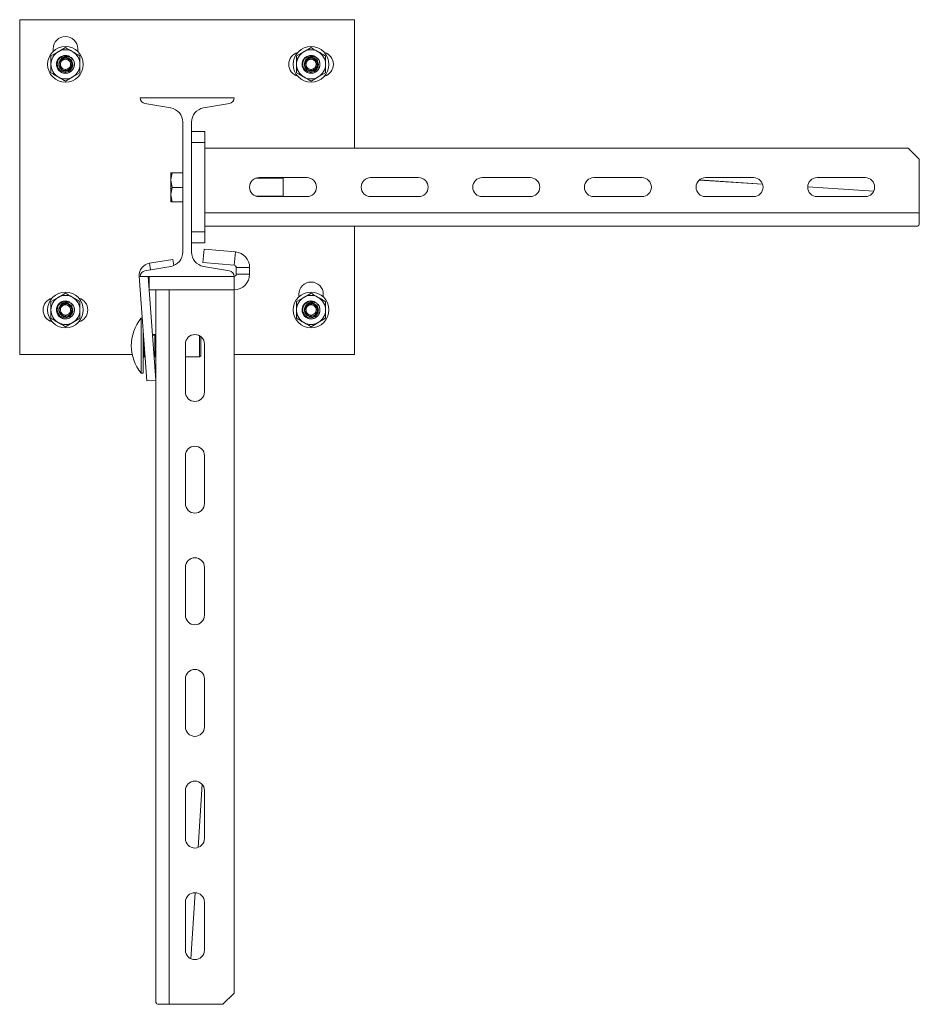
# Model space of a CAD drawing. Header units: millimetres. Extents: x 232 to 1296, y -47 to 1176.
# Tile 13 of 32: x 893 to 1296, y 63 to 504. Entities that reach past the tile are written whole.
import ezdxf

# ---------------------------------------------------------------- set-up
doc = ezdxf.new("R2010")
doc.units = ezdxf.units.MM

msp = doc.modelspace()

# ---------------------------------------------------------------- linework, layer by layer
at = {"color": 7, "linetype": 'Continuous', "lineweight": 15}
for p, q in [((892.82, 353.7), (892.82, 503.7)), ((892.82, 503.7), (1042.82, 503.7)), ((1042.82, 503.7), (1042.82, 446.2)), ((907.82, 489.51), (907.82, 490.7)), ((918.82, 490.7), (918.82, 489.51)), ((906.82, 487.46), (910.07, 489.33)), ((910.65, 484.45), (910.75, 485.26)), ((911.2, 485.72), (911.3, 485.63)), ((911.65, 486.2), (912.46, 486.34)), ((919.82, 487.46), (919.82, 483.7)), ((1016.82, 487.46), (1020.07, 489.33)), ((1020.65, 484.45), (1020.75, 485.26)), ((1021.2, 485.72), (1021.3, 485.63)), ((1021.65, 486.2), (1022.46, 486.34)), ((1029.82, 487.46), (1029.82, 483.7)), ((906.82, 479.95), (906.82, 483.7)), ((1016.82, 479.95), (1016.82, 483.7)), ((919.82, 479.95), (916.57, 478.08)), ((1029.82, 479.95), (1026.57, 478.08)), ((946.82, 468.7), (988.82, 468.7)), ((960.5, 464.19), (948.89, 466.24)), ((986.75, 466.24), (975.14, 464.19)), ((965.87, 399.62), (965.87, 457.79)), ((969.77, 457.79), (969.77, 399.62)), ((969.77, 453.7), (975.77, 453.7)), ((975.77, 453.7), (975.77, 448.7)), ((975.77, 448.7), (969.77, 448.7)), ((975.77, 448.7), (975.77, 408.7)), ((1290.77, 446.2), (975.77, 446.2)), ((1295.77, 441.2), (1290.77, 446.2)), ((1295.77, 417.2), (1295.77, 441.2)), ((960.57, 435.21), (960.57, 435.2)), ((960.57, 435.2), (960.59, 435.21)), ((960.57, 435.2), (960.57, 431.8)), ((965.87, 435.1), (961.15, 435.1)), ((1010.87, 432.7), (998.58, 432.7)), ((1021.52, 432.95), (1000.02, 432.95)), ((1010.87, 424.7), (1010.87, 432.7)), ((1071.52, 432.95), (1050.02, 432.95)), ((1121.52, 432.95), (1100.02, 432.95)), ((1171.52, 432.95), (1150.02, 432.95)), ((1221.52, 432.95), (1200.02, 432.95)), ((1271.52, 432.95), (1250.02, 432.95)), ((961.15, 428.5), (960.57, 431.8)), ((960.57, 431.8), (960.57, 425.3)), ((965.87, 428.5), (961.15, 428.5)), ((1225.54, 430.07), (1197.22, 431.9)), ((1225.54, 430.09), (1197.24, 431.92)), ((1275.36, 426.88), (1245.77, 428.79)), ((1275.35, 426.86), (1245.77, 428.77)), ((961.15, 422.1), (960.57, 425.3)), ((960.57, 422.21), (960.57, 425.3)), ((998.58, 424.7), (1010.87, 424.7)), ((1000.02, 424.45), (1021.52, 424.45)), ((1050.02, 424.45), (1071.52, 424.45)), ((1100.02, 424.45), (1121.52, 424.45)), ((1150.02, 424.45), (1171.52, 424.45)), ((1200.02, 424.45), (1221.52, 424.45)), ((1250.02, 424.45), (1271.52, 424.45)), ((960.57, 422.2), (960.57, 422.2)), ((965.87, 422.1), (961.15, 422.1)), ((1295.77, 417.2), (975.77, 417.2)), ((1295.77, 412.01), (1295.77, 417.2)), ((1294.66, 411.2), (975.77, 411.2)), ((1042.82, 411.2), (1042.82, 353.7)), ((969.77, 408.7), (975.77, 408.7)), ((975.77, 408.7), (975.77, 403.7)), ((975.77, 403.7), (969.77, 403.7)), ((975.4, 400.91), (974.88, 394.93)), ((989.43, 399.68), (975.4, 400.91)), ((988.91, 393.7), (989.43, 399.68)), ((948.89, 391.17), (960.5, 393.21)), ((961.44, 396.36), (950.96, 394.65)), ((961.44, 396.36), (961.89, 393.62)), ((988.91, 393.7), (974.88, 394.93)), ((975.14, 393.21), (986.75, 391.17)), ((995.82, 392.7), (989.82, 392.7)), ((989.82, 389.7), (989.82, 392.7)), ((995.82, 389.7), (995.82, 392.7)), ((949.83, 341.95), (946.36, 388.82)), ((988.82, 388.7), (946.82, 388.7)), ((953.82, 342.24), (950.37, 388.7)), ((950.82, 382.7), (950.82, 388.7)), ((988.82, 382.7), (988.82, 388.7)), ((989.82, 389.7), (995.82, 389.7)), ((906.82, 377.46), (910.07, 379.33)), ((950.82, 382.7), (988.82, 382.7)), ((953.82, 63.82), (953.82, 382.7)), ((959.82, 62.7), (959.82, 382.7)), ((988.82, 67.7), (988.82, 382.7)), ((1016.82, 377.46), (1020.07, 379.33)), ((1017.82, 379.51), (1017.82, 380.7)), ((1028.82, 380.7), (1028.82, 379.51)), ((910.65, 374.45), (910.75, 375.26)), ((911.2, 375.72), (911.3, 375.63)), ((911.3, 375.63), (911.3, 375.63)), ((911.65, 376.2), (912.46, 376.34)), ((919.82, 377.46), (919.82, 373.7)), ((1020.65, 374.45), (1020.75, 375.26)), ((1021.2, 375.72), (1021.3, 375.63)), ((1021.3, 375.63), (1021.3, 375.63)), ((1021.65, 376.2), (1022.46, 376.34)), ((1029.82, 377.46), (1029.82, 373.7)), ((906.82, 369.95), (906.82, 373.7)), ((1016.82, 369.95), (1016.82, 373.7)), ((919.82, 369.95), (916.57, 368.08)), ((947.75, 370.03), (947.2, 370.03)), ((947.2, 345.38), (947.2, 370.03)), ((1029.82, 369.95), (1026.57, 368.08)), ((948.2, 345.38), (948.2, 363.89)), ((952.3, 362.7), (953.35, 362.7)), ((953.35, 362.45), (953.35, 362.7)), ((953.35, 359.94), (953.35, 362.45)), ((953.35, 362.45), (953.6, 362.45)), ((953.53, 362.63), (953.54, 362.64)), ((953.59, 362.69), (953.61, 362.7)), ((953.6, 362.45), (953.6, 359.94)), ((953.74, 362.7), (953.61, 362.7)), ((953.82, 362.7), (953.75, 362.7)), ((973.4, 352.7), (973.4, 362.16)), ((973.9, 361.83), (973.9, 353.2)), ((953.35, 359.94), (953.35, 357.7)), ((953.35, 357.7), (953.35, 355.47)), ((967.07, 358.45), (967.07, 336.95)), ((975.57, 336.95), (975.57, 358.45)), ((943.24, 353.7), (892.82, 353.7)), ((948.2, 352.95), (948.45, 352.95)), ((948.45, 352.7), (948.45, 352.95)), ((953.35, 352.95), (953.35, 355.47)), ((953.6, 352.95), (953.35, 352.95)), ((953.35, 352.7), (953.35, 352.95)), ((953.6, 355.47), (953.6, 352.95)), ((973.4, 352.7), (973.9, 353.2)), ((1042.82, 353.7), (988.82, 353.7)), ((949.03, 352.7), (948.45, 352.7)), ((953.35, 352.7), (953.04, 352.7)), ((953.53, 352.78), (953.54, 352.77)), ((953.59, 352.72), (953.61, 352.71)), ((953.61, 352.71), (953.74, 352.71)), ((953.75, 352.7), (953.82, 352.7)), ((967.07, 352.7), (973.4, 352.7)), ((947.2, 345.38), (948.2, 345.38)), ((953.82, 342.24), (949.83, 341.95)), ((967.07, 308.45), (967.07, 286.95)), ((975.57, 286.95), (975.57, 308.45)), ((967.07, 258.45), (967.07, 236.95)), ((975.57, 236.95), (975.57, 258.45)), ((967.07, 208.45), (967.07, 186.95)), ((975.57, 186.95), (975.57, 208.45)), ((974.51, 161.26), (972.69, 132.93)), ((974.53, 161.24), (972.71, 132.94)), ((967.07, 158.45), (967.07, 136.95)), ((975.57, 136.95), (975.57, 158.45)), ((971.38, 112.7), (969.47, 83.13)), ((971.4, 112.7), (969.49, 83.12)), ((967.07, 108.45), (967.07, 86.95)), ((975.57, 86.95), (975.57, 108.45)), ((983.82, 62.7), (988.82, 67.7)), ((954.62, 62.7), (959.82, 62.7)), ((959.82, 62.7), (983.82, 62.7))]:
    msp.add_line(p, q, dxfattribs=at)
at = {"color": 8, "linetype": 'Continuous', "lineweight": 15}
for p, q in [((951.45, 391.62), (950.96, 394.65)), ((946.82, 388.85), (946.36, 388.82)), ((948.2, 362.45), (948.31, 362.45)), ((953.35, 362.45), (952.32, 362.45)), ((948.45, 360.51), (948.45, 352.95)), ((948.45, 352.95), (949.01, 352.95)), ((953.03, 352.95), (953.35, 352.95))]:
    msp.add_line(p, q, dxfattribs=at)
at = {"color": 7, "linetype": 'Continuous', "lineweight": 15}
for centre in [(913.32, 483.7), (1023.32, 483.7), (913.32, 373.7), (1023.32, 373.7)]:
    msp.add_circle(centre, 8, dxfattribs=at)
for centre, radius, start, end in [((913.32, 490.7), 5.5, 0, 180), ((913.32, 483.7), 6.5, 60, 120), ((1023.32, 483.7), 6.5, 60, 120), ((913.32, 483.7), 6.5, 120, 180), ((913.32, 483.7), 4, 60, 26.8055), ((913.32, 483.7), 3, 148.8309, 123.8514), ((913.32, 483.7), 6.5, 0, 60), ((913.32, 483.7), 4, 26.8055, 29.6369), ((1018.82, 483.7), 5.5, 105.8266, 254.1734), ((1023.32, 483.7), 6.5, 120, 180), ((1023.32, 483.7), 4, 60, 26.8055), ((1023.32, 483.7), 3, 148.8309, 123.8514), ((1023.32, 483.7), 6.5, 0, 60), ((1023.32, 483.7), 4, 26.8055, 29.6369), ((1027.82, 483.7), 5.5, 285.8266, 74.1734), ((913.32, 483.7), 6.5, 180, 240), ((913.32, 483.7), 6.5, 300, 0), ((1023.32, 483.7), 6.5, 180, 240), ((1023.32, 483.7), 6.5, 300, 0), ((913.32, 483.7), 6.5, 240, 300), ((1023.32, 483.7), 6.5, 240, 300), ((949.32, 468.7), 2.5, 180, 260), ((986.32, 468.7), 2.5, 280, 0), ((959.37, 457.79), 6.5, 0, 80), ((976.27, 457.79), 6.5, 100, 180), ((1000.02, 428.7), 4.25, 90, 270), ((1021.52, 428.7), 4.25, 270, 90), ((1050.02, 428.7), 4.25, 90, 270), ((1071.52, 428.7), 4.25, 270, 90), ((1100.02, 428.7), 4.25, 90, 270), ((1121.52, 428.7), 4.25, 270, 90), ((1150.02, 428.7), 4.25, 90, 270), ((1171.52, 428.7), 4.25, 270, 90), ((1200.02, 428.7), 4.25, 90, 270), ((1221.52, 428.7), 4.25, 270, 90), ((1250.02, 428.7), 4.25, 90, 270), ((1271.52, 428.7), 4.25, 270, 90), ((959.37, 399.62), 6.5, 280, 0), ((976.27, 399.62), 6.5, 180, 260), ((988.82, 392.7), 7, 360, 85), ((951.84, 389.22), 5.5, 99.2403, 184.2403), ((988.82, 392.7), 1, 0, 85), ((949.32, 388.7), 2.5, 100, 180), ((986.32, 388.7), 2.5, 0, 80), ((988.82, 389.7), 7, 270, 0), ((988.82, 389.7), 1, 270, 0), ((1023.32, 380.7), 5.5, 0, 180), ((913.32, 373.7), 6.5, 120, 180), ((913.32, 373.7), 6.5, 60, 120), ((913.32, 373.7), 6.5, 0, 60), ((1023.32, 373.7), 6.5, 120, 180), ((1023.32, 373.7), 6.5, 60, 120), ((1023.32, 373.7), 6.5, 0, 60), ((908.82, 373.7), 5.5, 105.8266, 254.1734), ((913.32, 373.7), 4, 60, 26.8055), ((913.32, 373.7), 3, 148.8309, 123.8514), ((913.32, 373.7), 4, 26.8055, 29.6369), ((917.82, 373.7), 5.5, 285.8266, 74.1734), ((1023.32, 373.7), 4, 60, 26.8055), ((1023.32, 373.7), 3, 148.8309, 123.8514), ((1023.32, 373.7), 4, 26.8055, 29.6369), ((913.32, 373.7), 6.5, 180, 240), ((913.32, 373.7), 6.5, 300, 0), ((1023.32, 373.7), 6.5, 180, 240), ((1023.32, 373.7), 6.5, 300, 0), ((913.32, 373.7), 6.5, 240, 300), ((962.35, 357.7), 19.53, 140.8721, 219.1279), ((1023.32, 373.7), 6.5, 240, 300), ((948.45, 362.95), 0.25, 180, 228.0333), ((953.35, 362.45), 0.25, 0, 90), ((971.32, 358.45), 4.25, 0, 180), ((953.35, 352.95), 0.25, 270, 0), ((948.45, 352.45), 0.25, 90, 180), ((971.32, 336.95), 4.25, 180, 0), ((971.32, 308.45), 4.25, 0, 180), ((971.32, 286.95), 4.25, 180, 0), ((971.32, 258.45), 4.25, 0, 180), ((971.32, 236.95), 4.25, 180, 0), ((971.32, 208.45), 4.25, 0, 180), ((971.32, 186.95), 4.25, 180, 0), ((971.32, 158.45), 4.25, 0, 180), ((971.32, 136.95), 4.25, 180, 0), ((971.32, 108.45), 4.25, 0, 180), ((971.32, 86.95), 4.25, 180, 0)]:
    msp.add_arc(centre, radius, start, end, dxfattribs=at)
for centre, major_axis in [((1294.66, 417.2), (0, 6)), ((959.82, 63.82), (6, 0))]:
    msp.add_ellipse(centre, major_axis=major_axis, ratio=0.37037, start_param=3.141593, end_param=3.665191, dxfattribs=at)
for points, knots in [([(910.07, 489.33), (910.15, 489.38), (911.24, 490.01), (912.32, 490.63), (913.32, 491.21)], [0, 0, 0, 0, 0.070215, 1, 1, 1, 1]), ([(916.57, 489.33), (916.27, 489.5), (915.17, 490.14), (914.1, 490.76), (913.32, 491.21)], [0, 0, 0, 0, 0.268634, 1, 1, 1, 1]), ([(1020.07, 489.33), (1020.15, 489.38), (1021.24, 490.01), (1022.32, 490.63), (1023.32, 491.21)], [0, 0, 0, 0, 0.070215, 1, 1, 1, 1]), ([(1026.57, 489.33), (1026.27, 489.5), (1025.17, 490.14), (1024.1, 490.76), (1023.32, 491.21)], [0, 0, 0, 0, 0.268634, 1, 1, 1, 1]), ([(906.82, 483.7), (906.82, 483.79), (906.82, 485.06), (906.82, 486.3), (906.82, 487.46)], [0, 0, 0, 0, 0.070215, 1, 1, 1, 1]), ([(916.89, 485.51), (917, 485.26), (917.32, 484.5), (917.39, 483.05), (916.75, 481.42), (915.41, 480.12), (913.51, 479.53), (911.57, 479.95), (910.11, 481.11), (909.33, 482.68), (909.26, 484.54), (910.09, 486.36), (911.75, 487.54), (913.51, 487.89), (914.43, 487.46), (914.75, 487.31)], [0, 0, 0, 0, 0.036013, 0.112804, 0.190884, 0.267627, 0.359053, 0.449964, 0.526903, 0.604884, 0.681645, 0.773229, 0.863898, 0.952389, 1, 1, 1, 1]), ([(911.65, 486.2), (911.94, 486.37), (912.53, 486.72), (913.57, 486.83), (914.59, 486.62), (915.51, 486.08), (916.2, 485.25), (916.59, 484.24), (916.63, 483.13), (916.3, 482.06), (915.62, 481.15), (914.68, 480.5), (913.56, 480.18), (912.39, 480.26), (911.29, 480.72), (910.39, 481.52), (909.79, 482.59), (909.58, 483.8), (909.78, 485.03), (910.37, 486.15), (911.31, 487.01), (912.5, 487.53), (913.8, 487.63), (915.07, 487.29), (916.13, 486.61), (916.59, 485.97), (916.8, 485.68)], [0, 0, 0, 0, 0.036763, 0.073524, 0.110532, 0.148496, 0.186434, 0.225438, 0.264594, 0.304343, 0.34471, 0.385221, 0.42679, 0.468337, 0.510841, 0.553605, 0.596861, 0.640834, 0.68486, 0.730034, 0.77519, 0.821206, 0.867578, 0.914352, 0.96193, 1, 1, 1, 1]), ([(912.46, 486.34), (912.46, 486.34), (912.72, 486.41), (913.29, 486.52), (914.2, 486.37), (915.05, 485.92), (915.7, 485.22), (916.08, 484.35), (916.15, 483.42), (915.91, 482.51), (915.44, 481.81), (914.79, 481.27), (914.01, 480.94), (913.05, 480.88), (912.12, 481.15), (911.34, 481.71), (910.87, 482.37), (910.59, 483.11), (910.52, 483.77), (910.6, 484.27), (910.65, 484.44), (910.65, 484.44)], [0, 0, 0, 0, 0.000004, 0.0541765, 0.1192441, 0.1839904, 0.2479863, 0.3112025, 0.3740234, 0.43698, 0.4999028, 0.5440261, 0.6072993, 0.671403, 0.7362383, 0.8013047, 0.8660219, 0.8980464, 0.9628781, 0.9999963, 1, 1, 1, 1]), ([(910.65, 484.45), (910.65, 484.45), (910.65, 484.48), (910.7, 484.66), (910.82, 484.97), (911.04, 485.33), (911.22, 485.54), (911.3, 485.63), (911.3, 485.63)], [0, 0, 0, 0, 0.000045, 0.080483, 0.398428, 0.7416, 0.999955, 1, 1, 1, 1]), ([(916.89, 485.51), (916.61, 485.86), (916.04, 486.56), (914.83, 487.14), (913.54, 487.28), (912.36, 486.99), (911.34, 486.3), (910.95, 485.61), (910.75, 485.26)], [0, 0, 0, 0, 0.176975, 0.357361, 0.521932, 0.686865, 0.838102, 1, 1, 1, 1]), ([(911.2, 485.72), (911.12, 485.65), (911, 485.54), (910.85, 485.38), (910.79, 485.3), (910.75, 485.26)], [0, 0, 0, 0, 0.49709, 0.748183, 1, 1, 1, 1]), ([(911.13, 484.32), (911.1, 484.18), (911.02, 483.77), (911.09, 483.22), (911.32, 482.61), (911.7, 482.07), (912.34, 481.6), (913.11, 481.38), (913.89, 481.43), (914.53, 481.71), (915.06, 482.14), (915.45, 482.72), (915.65, 483.46), (915.58, 484.23), (915.27, 484.94), (914.74, 485.52), (914.04, 485.89), (913.29, 486.02), (912.82, 485.91), (912.6, 485.86)], [0, 0, 0, 0, 0.037686, 0.102527, 0.134592, 0.199414, 0.264525, 0.329266, 0.39314, 0.456136, 0.500096, 0.562774, 0.625458, 0.688084, 0.751245, 0.815307, 0.880156, 0.945262, 1, 1, 1, 1]), ([(911.66, 485.28), (911.59, 485.21), (911.44, 485.05), (911.27, 484.75), (911.17, 484.5), (911.14, 484.36), (911.13, 484.32)], [0, 0, 0, 0, 0.2612004, 0.6002438, 0.9143146, 1, 1, 1, 1]), ([(911.65, 486.2), (911.57, 486.12), (911.45, 486.01), (911.3, 485.85), (911.23, 485.76), (911.2, 485.72)], [0, 0, 0, 0, 0.49698, 0.748107, 1, 1, 1, 1]), ([(911.3, 485.63), (911.3, 485.63), (911.31, 485.64), (911.41, 485.75), (911.62, 485.93), (911.99, 486.17), (912.28, 486.28), (912.46, 486.34), (912.46, 486.34)], [0, 0, 0, 0, 0.000044, 0.046811, 0.32294, 0.600136, 0.999954, 1, 1, 1, 1]), ([(911.66, 485.28), (911.65, 485.29), (911.63, 485.3), (911.58, 485.36), (911.49, 485.44), (911.39, 485.54), (911.32, 485.6), (911.3, 485.62), (911.3, 485.63)], [0, 0, 0, 0, 0.0387878, 0.0904154, 0.3178324, 0.5452255, 0.7726139, 1, 1, 1, 1]), ([(912.6, 485.86), (912.46, 485.81), (912.22, 485.73), (911.92, 485.53), (911.75, 485.39), (911.67, 485.3), (911.66, 485.28)], [0, 0, 0, 0, 0.4012989, 0.6748755, 0.948411, 1, 1, 1, 1]), ([(912.46, 486.34), (912.46, 486.34), (912.46, 486.34), (912.46, 486.34), (912.46, 486.34)], [0, 0, 0, 0, 0.688289, 1, 1, 1, 1]), ([(912.46, 486.34), (912.46, 486.33), (912.47, 486.31), (912.49, 486.22), (912.53, 486.09), (912.57, 485.97), (912.59, 485.9), (912.6, 485.87), (912.6, 485.86)], [0, 0, 0, 0, 0.2240819, 0.4481653, 0.6722536, 0.8963563, 0.961105, 1, 1, 1, 1]), ([(912.46, 486.34), (912.46, 486.34), (912.46, 486.34), (912.46, 486.34), (912.46, 486.34)], [0, 0, 0, 0, 0.963225, 1, 1, 1, 1]), ([(919.82, 487.46), (919.55, 487.61), (918.49, 488.23), (917.39, 488.86), (916.57, 489.33)], [0, 0, 0, 0, 0.257552, 1, 1, 1, 1]), ([(1016.82, 483.7), (1016.82, 483.79), (1016.82, 485.06), (1016.82, 486.3), (1016.82, 487.46)], [0, 0, 0, 0, 0.070215, 1, 1, 1, 1]), ([(1026.89, 485.51), (1027, 485.26), (1027.32, 484.5), (1027.39, 483.05), (1026.75, 481.42), (1025.41, 480.12), (1023.51, 479.53), (1021.57, 479.95), (1020.11, 481.11), (1019.33, 482.68), (1019.26, 484.54), (1020.09, 486.36), (1021.75, 487.54), (1023.51, 487.89), (1024.43, 487.46), (1024.75, 487.31)], [0, 0, 0, 0, 0.036013, 0.112804, 0.190884, 0.267627, 0.359053, 0.449964, 0.526903, 0.604884, 0.681645, 0.773229, 0.863898, 0.952389, 1, 1, 1, 1]), ([(1021.65, 486.2), (1021.94, 486.37), (1022.53, 486.72), (1023.57, 486.83), (1024.59, 486.62), (1025.51, 486.08), (1026.2, 485.25), (1026.59, 484.24), (1026.63, 483.13), (1026.3, 482.06), (1025.62, 481.15), (1024.68, 480.5), (1023.56, 480.18), (1022.39, 480.26), (1021.29, 480.72), (1020.39, 481.52), (1019.79, 482.59), (1019.58, 483.8), (1019.78, 485.03), (1020.37, 486.15), (1021.31, 487.01), (1022.5, 487.53), (1023.8, 487.63), (1025.07, 487.29), (1026.13, 486.61), (1026.59, 485.97), (1026.8, 485.68)], [0, 0, 0, 0, 0.036763, 0.073524, 0.110532, 0.148496, 0.186434, 0.225438, 0.264594, 0.304343, 0.344709, 0.385221, 0.42679, 0.468337, 0.510841, 0.553605, 0.596861, 0.640834, 0.68486, 0.730034, 0.77519, 0.821206, 0.867578, 0.914352, 0.96193, 1, 1, 1, 1]), ([(1022.46, 486.34), (1022.46, 486.34), (1022.72, 486.41), (1023.29, 486.52), (1024.2, 486.37), (1025.05, 485.92), (1025.7, 485.22), (1026.08, 484.35), (1026.15, 483.42), (1025.91, 482.51), (1025.44, 481.81), (1024.79, 481.27), (1024.01, 480.94), (1023.05, 480.88), (1022.12, 481.15), (1021.34, 481.71), (1020.87, 482.37), (1020.59, 483.11), (1020.52, 483.77), (1020.6, 484.27), (1020.65, 484.44), (1020.65, 484.44)], [0, 0, 0, 0, 0.000004, 0.0541765, 0.119244, 0.1839904, 0.2479863, 0.3112025, 0.3740233, 0.4369799, 0.4999028, 0.5440262, 0.6072993, 0.671403, 0.7362384, 0.8013048, 0.866022, 0.8980464, 0.9628781, 0.9999963, 1, 1, 1, 1]), ([(1020.65, 484.45), (1020.65, 484.45), (1020.66, 484.48), (1020.7, 484.66), (1020.82, 484.97), (1021.04, 485.33), (1021.22, 485.54), (1021.3, 485.63), (1021.3, 485.63)], [0, 0, 0, 0, 0.000045, 0.080483, 0.398428, 0.741601, 0.999955, 1, 1, 1, 1]), ([(1026.89, 485.51), (1026.61, 485.86), (1026.04, 486.56), (1024.83, 487.14), (1023.54, 487.28), (1022.36, 486.99), (1021.34, 486.3), (1020.95, 485.61), (1020.75, 485.26)], [0, 0, 0, 0, 0.1769754, 0.3573613, 0.5219323, 0.6868645, 0.8381017, 1, 1, 1, 1]), ([(1021.2, 485.72), (1021.12, 485.65), (1021, 485.54), (1020.85, 485.38), (1020.79, 485.3), (1020.75, 485.26)], [0, 0, 0, 0, 0.497086, 0.748179, 1, 1, 1, 1]), ([(1021.13, 484.32), (1021.1, 484.18), (1021.02, 483.77), (1021.09, 483.22), (1021.32, 482.61), (1021.7, 482.07), (1022.34, 481.6), (1023.11, 481.38), (1023.89, 481.43), (1024.53, 481.71), (1025.06, 482.14), (1025.45, 482.72), (1025.65, 483.46), (1025.58, 484.23), (1025.27, 484.94), (1024.74, 485.52), (1024.04, 485.89), (1023.29, 486.02), (1022.82, 485.91), (1022.6, 485.86)], [0, 0, 0, 0, 0.037686, 0.102527, 0.134592, 0.199414, 0.264525, 0.329266, 0.39314, 0.456136, 0.500097, 0.562774, 0.625458, 0.688084, 0.751245, 0.815307, 0.880156, 0.945262, 1, 1, 1, 1]), ([(1021.66, 485.28), (1021.59, 485.21), (1021.44, 485.05), (1021.27, 484.75), (1021.17, 484.5), (1021.14, 484.36), (1021.13, 484.32)], [0, 0, 0, 0, 0.2612004, 0.6002438, 0.9143146, 1, 1, 1, 1]), ([(1021.65, 486.2), (1021.57, 486.12), (1021.45, 486.01), (1021.3, 485.85), (1021.23, 485.76), (1021.2, 485.72)], [0, 0, 0, 0, 0.496982, 0.748105, 1, 1, 1, 1]), ([(1021.3, 485.63), (1021.3, 485.63), (1021.31, 485.64), (1021.41, 485.75), (1021.62, 485.93), (1021.99, 486.18), (1022.29, 486.27), (1022.46, 486.34), (1022.46, 486.34)], [0, 0, 0, 0, 0.000044, 0.046811, 0.322942, 0.600136, 0.999956, 1, 1, 1, 1]), ([(1021.66, 485.28), (1021.65, 485.29), (1021.63, 485.3), (1021.58, 485.36), (1021.49, 485.44), (1021.39, 485.54), (1021.32, 485.6), (1021.3, 485.62), (1021.3, 485.63)], [0, 0, 0, 0, 0.038788, 0.090416, 0.317833, 0.545226, 0.772613, 1, 1, 1, 1]), ([(1022.6, 485.86), (1022.46, 485.81), (1022.22, 485.73), (1021.92, 485.53), (1021.75, 485.39), (1021.67, 485.3), (1021.66, 485.28)], [0, 0, 0, 0, 0.4012989, 0.6748755, 0.948411, 1, 1, 1, 1]), ([(1022.46, 486.34), (1022.46, 486.34), (1022.46, 486.34), (1022.46, 486.34), (1022.46, 486.34)], [0, 0, 0, 0, 0.688289, 1, 1, 1, 1]), ([(1022.46, 486.34), (1022.46, 486.33), (1022.47, 486.31), (1022.49, 486.22), (1022.53, 486.09), (1022.57, 485.97), (1022.59, 485.9), (1022.6, 485.87), (1022.6, 485.86)], [0, 0, 0, 0, 0.2240819, 0.4481653, 0.6722536, 0.8963563, 0.9611064, 1, 1, 1, 1]), ([(1022.46, 486.34), (1022.46, 486.34), (1022.46, 486.34), (1022.46, 486.34), (1022.46, 486.34)], [0, 0, 0, 0, 0.9653699, 1, 1, 1, 1]), ([(1029.82, 487.46), (1029.55, 487.61), (1028.49, 488.23), (1027.39, 488.86), (1026.57, 489.33)], [0, 0, 0, 0, 0.257552, 1, 1, 1, 1]), ([(910.65, 484.45), (910.66, 484.44), (910.67, 484.44), (910.77, 484.42), (910.9, 484.38), (911.02, 484.35), (911.1, 484.33), (911.12, 484.33), (911.13, 484.32)], [0, 0, 0, 0, 0.224162, 0.448325, 0.672496, 0.896678, 0.960774, 1, 1, 1, 1]), ([(910.65, 484.45), (910.65, 484.45), (910.65, 484.45), (910.65, 484.45), (910.65, 484.45)], [0, 0, 0, 0, 0.690091, 1, 1, 1, 1]), ([(910.65, 484.44), (910.65, 484.44), (910.65, 484.44), (910.65, 484.44), (910.65, 484.45)], [0, 0, 0, 0, 0.03768, 1, 1, 1, 1]), ([(919.82, 483.7), (919.82, 483.62), (919.82, 482.35), (919.82, 481.11), (919.82, 479.95)], [0, 0, 0, 0, 0.070215, 1, 1, 1, 1]), ([(1020.65, 484.45), (1020.66, 484.44), (1020.67, 484.44), (1020.77, 484.42), (1020.9, 484.38), (1021.02, 484.35), (1021.1, 484.33), (1021.12, 484.33), (1021.13, 484.32)], [0, 0, 0, 0, 0.224162, 0.448325, 0.672496, 0.896683, 0.960779, 1, 1, 1, 1]), ([(1020.65, 484.45), (1020.65, 484.45), (1020.65, 484.45), (1020.65, 484.45), (1020.65, 484.45)], [0, 0, 0, 0, 0.690091, 1, 1, 1, 1]), ([(1020.65, 484.44), (1020.65, 484.44), (1020.65, 484.44), (1020.65, 484.44), (1020.65, 484.45)], [0, 0, 0, 0, 0.03768, 1, 1, 1, 1]), ([(1029.82, 483.7), (1029.82, 483.62), (1029.82, 482.35), (1029.82, 481.11), (1029.82, 479.95)], [0, 0, 0, 0, 0.070215, 1, 1, 1, 1]), ([(910.07, 478.08), (909.77, 478.25), (908.67, 478.88), (907.6, 479.5), (906.82, 479.95)], [0, 0, 0, 0, 0.268633, 1, 1, 1, 1]), ([(913.32, 476.2), (913.05, 476.36), (911.99, 476.97), (910.89, 477.6), (910.07, 478.08)], [0, 0, 0, 0, 0.2575511, 1, 1, 1, 1]), ([(916.57, 478.08), (916.49, 478.03), (915.4, 477.4), (914.32, 476.78), (913.32, 476.2)], [0, 0, 0, 0, 0.070214, 1, 1, 1, 1]), ([(1020.07, 478.08), (1019.77, 478.25), (1018.67, 478.88), (1017.6, 479.5), (1016.82, 479.95)], [0, 0, 0, 0, 0.268633, 1, 1, 1, 1]), ([(1023.32, 476.2), (1023.05, 476.36), (1021.99, 476.97), (1020.89, 477.6), (1020.07, 478.08)], [0, 0, 0, 0, 0.2575511, 1, 1, 1, 1]), ([(1026.57, 478.08), (1026.49, 478.03), (1025.4, 477.4), (1024.32, 476.78), (1023.32, 476.2)], [0, 0, 0, 0, 0.070214, 1, 1, 1, 1]), ([(961.15, 435.1), (960.92, 435.13), (960.61, 435.16), (960.58, 435.19), (960.57, 435.2)], [0, 0, 0, 0, 0.758143, 1, 1, 1, 1]), ([(960.57, 431.8), (960.57, 431.88), (960.58, 432.99), (960.87, 434.08), (961.15, 435.1)], [0, 0, 0, 0, 0.070215, 1, 1, 1, 1]), ([(960.57, 425.3), (960.57, 425.38), (960.58, 426.46), (960.87, 427.52), (961.15, 428.5)], [0, 0, 0, 0, 0.070215, 1, 1, 1, 1]), ([(960.57, 422.21), (960.58, 422.2), (960.61, 422.16), (960.92, 422.13), (961.15, 422.1)], [0, 0, 0, 0, 0.241849, 1, 1, 1, 1]), ([(910.07, 379.33), (910.15, 379.38), (911.24, 380.01), (912.32, 380.63), (913.32, 381.21)], [0, 0, 0, 0, 0.0702149, 1, 1, 1, 1]), ([(916.57, 379.33), (916.27, 379.5), (915.17, 380.14), (914.1, 380.76), (913.32, 381.21)], [0, 0, 0, 0, 0.268634, 1, 1, 1, 1]), ([(919.82, 377.46), (919.55, 377.61), (918.49, 378.23), (917.39, 378.86), (916.57, 379.33)], [0, 0, 0, 0, 0.257552, 1, 1, 1, 1]), ([(1020.07, 379.33), (1020.15, 379.38), (1021.24, 380.01), (1022.32, 380.63), (1023.32, 381.21)], [0, 0, 0, 0, 0.0702149, 1, 1, 1, 1]), ([(1026.57, 379.33), (1026.27, 379.5), (1025.17, 380.14), (1024.1, 380.76), (1023.32, 381.21)], [0, 0, 0, 0, 0.268634, 1, 1, 1, 1]), ([(1029.82, 377.46), (1029.55, 377.61), (1028.49, 378.23), (1027.39, 378.86), (1026.57, 379.33)], [0, 0, 0, 0, 0.257552, 1, 1, 1, 1]), ([(906.82, 373.7), (906.82, 373.79), (906.82, 375.06), (906.82, 376.3), (906.82, 377.46)], [0, 0, 0, 0, 0.070215, 1, 1, 1, 1]), ([(916.89, 375.51), (917, 375.26), (917.32, 374.5), (917.39, 373.05), (916.75, 371.42), (915.41, 370.12), (913.51, 369.53), (911.57, 369.95), (910.11, 371.11), (909.33, 372.68), (909.26, 374.54), (910.09, 376.36), (911.75, 377.54), (913.51, 377.89), (914.43, 377.46), (914.75, 377.31)], [0, 0, 0, 0, 0.036013, 0.112804, 0.190884, 0.267627, 0.359053, 0.449964, 0.526903, 0.604884, 0.681645, 0.773229, 0.863898, 0.952389, 1, 1, 1, 1]), ([(911.65, 376.2), (911.94, 376.37), (912.53, 376.72), (913.57, 376.83), (914.59, 376.62), (915.51, 376.08), (916.2, 375.25), (916.59, 374.24), (916.63, 373.13), (916.3, 372.06), (915.62, 371.15), (914.68, 370.5), (913.56, 370.18), (912.39, 370.26), (911.29, 370.72), (910.39, 371.52), (909.79, 372.59), (909.58, 373.8), (909.78, 375.03), (910.37, 376.15), (911.31, 377.01), (912.5, 377.53), (913.8, 377.63), (915.07, 377.29), (916.13, 376.61), (916.59, 375.97), (916.8, 375.68)], [0, 0, 0, 0, 0.036763, 0.073524, 0.110532, 0.148496, 0.186434, 0.225438, 0.264594, 0.304343, 0.34471, 0.385221, 0.42679, 0.468337, 0.510841, 0.553605, 0.596862, 0.640834, 0.68486, 0.730034, 0.77519, 0.821206, 0.867578, 0.914352, 0.96193, 1, 1, 1, 1]), ([(912.46, 376.34), (912.46, 376.34), (912.71, 376.42), (913.3, 376.51), (914.2, 376.37), (915.05, 375.92), (915.7, 375.22), (916.08, 374.35), (916.15, 373.42), (915.91, 372.51), (915.44, 371.81), (914.79, 371.27), (914.01, 370.94), (913.05, 370.88), (912.12, 371.15), (911.34, 371.71), (910.87, 372.37), (910.59, 373.11), (910.52, 373.77), (910.6, 374.27), (910.65, 374.44), (910.65, 374.44)], [0, 0, 0, 0, 0.000004, 0.054176, 0.119244, 0.18399, 0.247986, 0.311203, 0.374023, 0.43698, 0.499903, 0.544026, 0.607299, 0.671403, 0.736238, 0.801305, 0.866022, 0.898046, 0.962878, 0.999996, 1, 1, 1, 1]), ([(910.65, 374.45), (910.65, 374.45), (910.65, 374.48), (910.7, 374.66), (910.82, 374.97), (911.04, 375.33), (911.21, 375.54), (911.3, 375.63), (911.3, 375.63)], [0, 0, 0, 0, 0.000044, 0.080483, 0.398427, 0.741597, 0.999956, 1, 1, 1, 1]), ([(916.89, 375.51), (916.61, 375.86), (916.04, 376.56), (914.83, 377.14), (913.54, 377.28), (912.36, 376.99), (911.34, 376.3), (910.95, 375.61), (910.75, 375.26)], [0, 0, 0, 0, 0.176975, 0.357361, 0.521932, 0.686865, 0.838101, 1, 1, 1, 1]), ([(911.2, 375.72), (911.12, 375.65), (911, 375.54), (910.85, 375.38), (910.79, 375.3), (910.75, 375.26)], [0, 0, 0, 0, 0.497085, 0.7481838, 1, 1, 1, 1]), ([(911.13, 374.32), (911.1, 374.18), (911.02, 373.77), (911.09, 373.22), (911.32, 372.61), (911.7, 372.07), (912.34, 371.6), (913.11, 371.38), (913.89, 371.43), (914.53, 371.71), (915.06, 372.14), (915.45, 372.72), (915.65, 373.46), (915.58, 374.23), (915.27, 374.94), (914.74, 375.52), (914.04, 375.89), (913.29, 376.02), (912.82, 375.91), (912.6, 375.86)], [0, 0, 0, 0, 0.037686, 0.102527, 0.134593, 0.199414, 0.264525, 0.329266, 0.39314, 0.456136, 0.500097, 0.562774, 0.625458, 0.688084, 0.751245, 0.815307, 0.880156, 0.945262, 1, 1, 1, 1]), ([(911.66, 375.28), (911.59, 375.21), (911.44, 375.05), (911.27, 374.75), (911.17, 374.5), (911.14, 374.36), (911.13, 374.32)], [0, 0, 0, 0, 0.261201, 0.600248, 0.914316, 1, 1, 1, 1]), ([(911.65, 376.2), (911.57, 376.12), (911.45, 376.01), (911.3, 375.85), (911.23, 375.76), (911.2, 375.72)], [0, 0, 0, 0, 0.49698, 0.748109, 1, 1, 1, 1]), ([(911.3, 375.63), (911.3, 375.63), (911.31, 375.64), (911.41, 375.75), (911.62, 375.93), (911.99, 376.17), (912.28, 376.29), (912.46, 376.34), (912.46, 376.34)], [0, 0, 0, 0, 0.000044, 0.046811, 0.322941, 0.600137, 0.999955, 1, 1, 1, 1]), ([(911.66, 375.28), (911.65, 375.29), (911.63, 375.3), (911.58, 375.36), (911.49, 375.44), (911.39, 375.54), (911.32, 375.6), (911.3, 375.62), (911.3, 375.63)], [0, 0, 0, 0, 0.0387845, 0.0904165, 0.3178283, 0.5452247, 0.7726127, 1, 1, 1, 1]), ([(912.6, 375.86), (912.46, 375.81), (912.22, 375.73), (911.92, 375.53), (911.75, 375.39), (911.67, 375.3), (911.66, 375.28)], [0, 0, 0, 0, 0.401298, 0.674876, 0.948414, 1, 1, 1, 1]), ([(912.46, 376.34), (912.46, 376.34), (912.46, 376.34), (912.46, 376.34), (912.46, 376.34)], [0, 0, 0, 0, 0.688281, 1, 1, 1, 1]), ([(912.46, 376.34), (912.46, 376.33), (912.47, 376.31), (912.49, 376.22), (912.53, 376.09), (912.57, 375.97), (912.59, 375.9), (912.6, 375.87), (912.6, 375.86)], [0, 0, 0, 0, 0.224082, 0.448163, 0.672252, 0.896356, 0.961105, 1, 1, 1, 1]), ([(912.46, 376.34), (912.46, 376.34), (912.46, 376.34), (912.46, 376.34), (912.46, 376.34)], [0, 0, 0, 0, 0.962796, 1, 1, 1, 1]), ([(1016.82, 373.7), (1016.82, 373.79), (1016.82, 375.06), (1016.82, 376.3), (1016.82, 377.46)], [0, 0, 0, 0, 0.070215, 1, 1, 1, 1]), ([(1026.89, 375.51), (1027, 375.26), (1027.32, 374.5), (1027.39, 373.05), (1026.75, 371.42), (1025.41, 370.12), (1023.51, 369.53), (1021.57, 369.95), (1020.11, 371.11), (1019.33, 372.68), (1019.26, 374.54), (1020.09, 376.36), (1021.75, 377.54), (1023.51, 377.89), (1024.43, 377.46), (1024.75, 377.31)], [0, 0, 0, 0, 0.036013, 0.112804, 0.190884, 0.267627, 0.359053, 0.449964, 0.526903, 0.604884, 0.681645, 0.773229, 0.863897, 0.952389, 1, 1, 1, 1]), ([(1021.65, 376.2), (1021.94, 376.37), (1022.53, 376.72), (1023.57, 376.83), (1024.59, 376.62), (1025.51, 376.08), (1026.2, 375.25), (1026.59, 374.24), (1026.63, 373.13), (1026.3, 372.06), (1025.62, 371.15), (1024.68, 370.5), (1023.56, 370.18), (1022.39, 370.26), (1021.29, 370.72), (1020.39, 371.52), (1019.79, 372.59), (1019.58, 373.8), (1019.78, 375.03), (1020.37, 376.15), (1021.31, 377.01), (1022.5, 377.53), (1023.8, 377.63), (1025.07, 377.29), (1026.13, 376.61), (1026.59, 375.97), (1026.8, 375.68)], [0, 0, 0, 0, 0.0367628, 0.0735238, 0.110532, 0.1484963, 0.1864344, 0.2254378, 0.2645944, 0.304343, 0.3447096, 0.3852208, 0.4267898, 0.4683371, 0.5108412, 0.5536052, 0.5968615, 0.6408337, 0.6848596, 0.7300337, 0.7751899, 0.8212063, 0.8675777, 0.9143524, 0.9619301, 1, 1, 1, 1]), ([(1022.46, 376.34), (1022.46, 376.34), (1022.71, 376.42), (1023.3, 376.51), (1024.2, 376.37), (1025.05, 375.92), (1025.7, 375.22), (1026.08, 374.35), (1026.15, 373.42), (1025.91, 372.51), (1025.44, 371.81), (1024.79, 371.27), (1024.01, 370.94), (1023.05, 370.88), (1022.12, 371.15), (1021.34, 371.71), (1020.87, 372.37), (1020.59, 373.11), (1020.52, 373.77), (1020.6, 374.27), (1020.65, 374.44), (1020.65, 374.44)], [0, 0, 0, 0, 0.000004, 0.054176, 0.119244, 0.18399, 0.247986, 0.311203, 0.374023, 0.43698, 0.499903, 0.544026, 0.607299, 0.671403, 0.736238, 0.801305, 0.866022, 0.898046, 0.962878, 0.999996, 1, 1, 1, 1]), ([(1020.65, 374.45), (1020.65, 374.45), (1020.66, 374.48), (1020.7, 374.66), (1020.82, 374.97), (1021.04, 375.33), (1021.21, 375.54), (1021.3, 375.63), (1021.3, 375.63)], [0, 0, 0, 0, 0.000045, 0.080483, 0.398427, 0.741599, 0.999956, 1, 1, 1, 1]), ([(1026.89, 375.51), (1026.61, 375.86), (1026.04, 376.56), (1024.83, 377.14), (1023.54, 377.28), (1022.36, 376.99), (1021.34, 376.3), (1020.95, 375.61), (1020.75, 375.26)], [0, 0, 0, 0, 0.176975, 0.357361, 0.521932, 0.686865, 0.838101, 1, 1, 1, 1]), ([(1021.2, 375.72), (1021.12, 375.65), (1021, 375.54), (1020.85, 375.38), (1020.79, 375.3), (1020.75, 375.26)], [0, 0, 0, 0, 0.497081, 0.74818, 1, 1, 1, 1]), ([(1021.13, 374.32), (1021.1, 374.18), (1021.02, 373.77), (1021.09, 373.22), (1021.32, 372.61), (1021.7, 372.07), (1022.34, 371.6), (1023.11, 371.38), (1023.89, 371.43), (1024.53, 371.71), (1025.06, 372.14), (1025.45, 372.72), (1025.65, 373.46), (1025.58, 374.23), (1025.27, 374.94), (1024.74, 375.52), (1024.04, 375.89), (1023.29, 376.02), (1022.82, 375.91), (1022.6, 375.86)], [0, 0, 0, 0, 0.037686, 0.102527, 0.134593, 0.199414, 0.264525, 0.329266, 0.393141, 0.456137, 0.500097, 0.562774, 0.625458, 0.688084, 0.751245, 0.815307, 0.880156, 0.945262, 1, 1, 1, 1]), ([(1021.66, 375.28), (1021.59, 375.21), (1021.44, 375.05), (1021.27, 374.75), (1021.17, 374.5), (1021.14, 374.36), (1021.13, 374.32)], [0, 0, 0, 0, 0.261201, 0.600248, 0.914316, 1, 1, 1, 1]), ([(1021.65, 376.2), (1021.57, 376.12), (1021.45, 376.01), (1021.3, 375.85), (1021.23, 375.76), (1021.2, 375.72)], [0, 0, 0, 0, 0.496983, 0.748107, 1, 1, 1, 1]), ([(1021.3, 375.63), (1021.3, 375.63), (1021.31, 375.64), (1021.41, 375.75), (1021.62, 375.93), (1021.99, 376.17), (1022.28, 376.29), (1022.46, 376.34), (1022.46, 376.34)], [0, 0, 0, 0, 0.000044, 0.046811, 0.322943, 0.600137, 0.999958, 1, 1, 1, 1]), ([(1021.66, 375.28), (1021.65, 375.29), (1021.63, 375.3), (1021.58, 375.36), (1021.49, 375.44), (1021.39, 375.54), (1021.32, 375.6), (1021.3, 375.62), (1021.3, 375.63)], [0, 0, 0, 0, 0.0387845, 0.0904166, 0.3178286, 0.5452253, 0.7726115, 1, 1, 1, 1]), ([(1022.6, 375.86), (1022.46, 375.81), (1022.22, 375.73), (1021.92, 375.53), (1021.75, 375.39), (1021.67, 375.3), (1021.66, 375.28)], [0, 0, 0, 0, 0.401298, 0.674876, 0.948414, 1, 1, 1, 1]), ([(1022.46, 376.34), (1022.46, 376.34), (1022.46, 376.34), (1022.46, 376.34), (1022.46, 376.34)], [0, 0, 0, 0, 0.688281, 1, 1, 1, 1]), ([(1022.46, 376.34), (1022.46, 376.33), (1022.47, 376.31), (1022.49, 376.22), (1022.53, 376.09), (1022.57, 375.97), (1022.59, 375.9), (1022.6, 375.87), (1022.6, 375.86)], [0, 0, 0, 0, 0.224082, 0.448163, 0.672252, 0.896356, 0.961106, 1, 1, 1, 1]), ([(1022.46, 376.34), (1022.46, 376.34), (1022.46, 376.34), (1022.46, 376.34), (1022.46, 376.34)], [0, 0, 0, 0, 0.964915, 1, 1, 1, 1]), ([(910.65, 374.45), (910.66, 374.44), (910.67, 374.44), (910.77, 374.42), (910.9, 374.38), (911.02, 374.35), (911.1, 374.33), (911.12, 374.33), (911.13, 374.32)], [0, 0, 0, 0, 0.224163, 0.448325, 0.672496, 0.896679, 0.960775, 1, 1, 1, 1]), ([(910.65, 374.45), (910.65, 374.45), (910.65, 374.45), (910.65, 374.45), (910.65, 374.45)], [0, 0, 0, 0, 0.689911, 1, 1, 1, 1]), ([(910.65, 374.44), (910.65, 374.44), (910.65, 374.44), (910.65, 374.44), (910.65, 374.45)], [0, 0, 0, 0, 0.036639, 1, 1, 1, 1]), ([(919.82, 373.7), (919.82, 373.62), (919.82, 372.35), (919.82, 371.11), (919.82, 369.95)], [0, 0, 0, 0, 0.0702149, 1, 1, 1, 1]), ([(1020.65, 374.45), (1020.66, 374.44), (1020.67, 374.44), (1020.77, 374.42), (1020.9, 374.38), (1021.02, 374.35), (1021.1, 374.33), (1021.12, 374.33), (1021.13, 374.32)], [0, 0, 0, 0, 0.224163, 0.448325, 0.672496, 0.896684, 0.96078, 1, 1, 1, 1]), ([(1020.65, 374.45), (1020.65, 374.45), (1020.65, 374.45), (1020.65, 374.45), (1020.65, 374.45)], [0, 0, 0, 0, 0.689911, 1, 1, 1, 1]), ([(1020.65, 374.44), (1020.65, 374.44), (1020.65, 374.44), (1020.65, 374.44), (1020.65, 374.45)], [0, 0, 0, 0, 0.036639, 1, 1, 1, 1]), ([(1029.82, 373.7), (1029.82, 373.62), (1029.82, 372.35), (1029.82, 371.11), (1029.82, 369.95)], [0, 0, 0, 0, 0.0702149, 1, 1, 1, 1]), ([(910.07, 368.08), (909.77, 368.25), (908.67, 368.88), (907.6, 369.5), (906.82, 369.95)], [0, 0, 0, 0, 0.268634, 1, 1, 1, 1]), ([(913.32, 366.2), (913.05, 366.36), (911.99, 366.97), (910.89, 367.6), (910.07, 368.08)], [0, 0, 0, 0, 0.257551, 1, 1, 1, 1]), ([(916.57, 368.08), (916.49, 368.03), (915.4, 367.4), (914.32, 366.78), (913.32, 366.2)], [0, 0, 0, 0, 0.070215, 1, 1, 1, 1]), ([(1020.07, 368.08), (1019.77, 368.25), (1018.67, 368.88), (1017.6, 369.5), (1016.82, 369.95)], [0, 0, 0, 0, 0.268634, 1, 1, 1, 1]), ([(1023.32, 366.2), (1023.05, 366.36), (1021.99, 366.97), (1020.89, 367.6), (1020.07, 368.08)], [0, 0, 0, 0, 0.257551, 1, 1, 1, 1]), ([(1026.57, 368.08), (1026.49, 368.03), (1025.4, 367.4), (1024.32, 366.78), (1023.32, 366.2)], [0, 0, 0, 0, 0.070215, 1, 1, 1, 1]), ([(953.41, 362.7), (953.44, 362.7), (953.5, 362.71), (953.57, 362.7), (953.61, 362.7)], [0, 0, 0, 0, 0.409059, 1, 1, 1, 1]), ([(953.68, 362.3), (953.69, 362.43), (953.71, 362.65), (953.64, 362.69), (953.61, 362.7)], [0, 0, 0, 0, 0.561214, 1, 1, 1, 1]), ([(953.82, 362.7), (953.79, 362.7), (953.72, 362.7), (953.64, 362.7), (953.61, 362.7)], [0, 0, 0, 0, 0.4692896, 1, 1, 1, 1]), ([(953.35, 359.94), (953.37, 359.94), (953.4, 359.94), (953.45, 359.93), (953.49, 359.93), (953.52, 359.93), (953.53, 359.93)], [0, 0, 0, 0, 0.250003, 0.500029, 0.750021, 1, 1, 1, 1]), ([(953.35, 357.7), (953.4, 357.7), (953.48, 357.7), (953.57, 357.7), (953.61, 357.7)], [0, 0, 0, 0, 0.544979, 1, 1, 1, 1]), ([(953.53, 359.93), (953.55, 359.92), (953.58, 359.92), (953.6, 359.92), (953.6, 359.92), (953.6, 359.93), (953.6, 359.94), (953.6, 359.94), (953.6, 359.94)], [0, 0, 0, 0, 0.396983, 0.691221, 0.886389, 0.950984, 0.976792, 1, 1, 1, 1]), ([(953.53, 359.93), (953.54, 359.51), (953.56, 358.77), (953.59, 358.03), (953.61, 357.7)], [0, 0, 0, 0, 0.560024, 1, 1, 1, 1]), ([(953.53, 355.48), (953.54, 355.9), (953.56, 356.64), (953.59, 357.38), (953.61, 357.7)], [0, 0, 0, 0, 0.560023, 1, 1, 1, 1]), ([(953.68, 359.85), (953.66, 359.86), (953.63, 359.87), (953.61, 359.89), (953.6, 359.91), (953.6, 359.93), (953.6, 359.94), (953.6, 359.94), (953.6, 359.94)], [0, 0, 0, 0, 0.397005, 0.691309, 0.886556, 0.950952, 0.976855, 1, 1, 1, 1]), ([(953.68, 359.85), (953.69, 359.46), (953.71, 358.76), (953.64, 358.03), (953.61, 357.7)], [0, 0, 0, 0, 0.561219, 1, 1, 1, 1]), ([(953.68, 355.56), (953.69, 355.95), (953.71, 356.65), (953.64, 357.38), (953.61, 357.7)], [0, 0, 0, 0, 0.561219, 1, 1, 1, 1]), ([(953.35, 355.47), (953.37, 355.47), (953.4, 355.47), (953.45, 355.48), (953.49, 355.48), (953.52, 355.48), (953.53, 355.48)], [0, 0, 0, 0, 0.250003, 0.500028, 0.750021, 1, 1, 1, 1]), ([(953.53, 355.48), (953.55, 355.49), (953.58, 355.49), (953.6, 355.49), (953.6, 355.49), (953.6, 355.48), (953.6, 355.47), (953.6, 355.47), (953.6, 355.47)], [0, 0, 0, 0, 0.396984, 0.691223, 0.886391, 0.950985, 0.976799, 1, 1, 1, 1]), ([(953.6, 355.47), (953.6, 355.47), (953.6, 355.47), (953.6, 355.48), (953.6, 355.5), (953.61, 355.51), (953.63, 355.54), (953.66, 355.55), (953.68, 355.56)], [0, 0, 0, 0, 0.023145, 0.04904, 0.113437, 0.308685, 0.602995, 1, 1, 1, 1]), ([(953.68, 353.11), (953.69, 352.98), (953.71, 352.76), (953.64, 352.72), (953.61, 352.71)], [0, 0, 0, 0, 0.561214, 1, 1, 1, 1]), ([(953.41, 352.7), (953.44, 352.7), (953.5, 352.7), (953.57, 352.71), (953.61, 352.71)], [0, 0, 0, 0, 0.4090589, 1, 1, 1, 1]), ([(953.82, 352.71), (953.79, 352.71), (953.72, 352.71), (953.64, 352.71), (953.61, 352.71)], [0, 0, 0, 0, 0.4692896, 1, 1, 1, 1])]:
    msp.add_open_spline(points, degree=3, knots=knots, dxfattribs=at)
at = {"color": 8, "linetype": 'Continuous', "lineweight": 15}
msp.add_open_spline([(953.82, 357.7), (953.79, 357.7), (953.72, 357.7), (953.64, 357.7), (953.61, 357.7)], degree=3, knots=[0, 0, 0, 0, 0.46929, 1, 1, 1, 1], dxfattribs=at)

doc.saveas('drawing.dxf')
